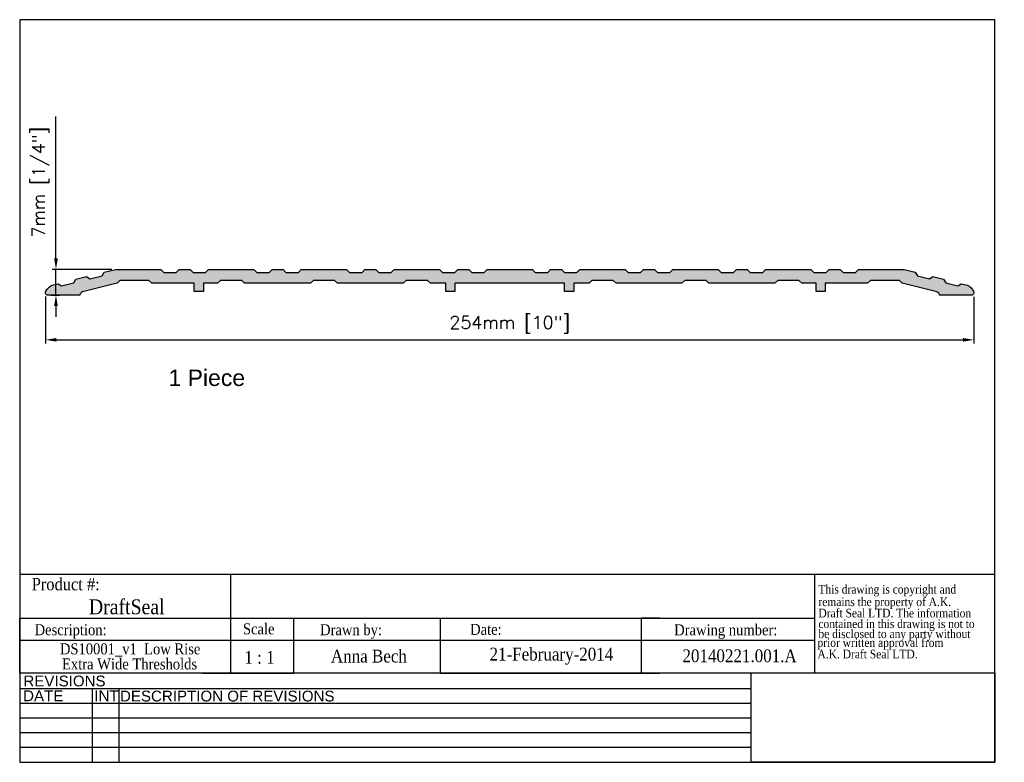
# Model space of a CAD drawing. Header units: millimetres. Extents: x 2362 to 2631, y 15 to 219.
import ezdxf
from ezdxf.enums import TextEntityAlignment as Align

# ---------------------------------------------------------------- set-up
doc = ezdxf.new("R2010")
doc.units = ezdxf.units.MM
doc.header["$MEASUREMENT"] = 0
doc.layers.add('AM_5', color=3, linetype='Continuous', lineweight=25)
doc.layers.add('BORDER', color=7, linetype='Continuous', lineweight=25)
doc.layers.add('FRAME', color=7, linetype='Continuous')
doc.styles.add('DS GROUP', font='arial.ttf')
doc.styles.get("Standard").update_dxf_attribs({"font": 'ROMANS.SHX'})
doc.styles.add('TAG', font='GARA.TTF')
doc.dimstyles.new('AM_ISO$0', dxfattribs={"dimtxt": 1.5, "dimasz": 1.5, "dimexe": 1, "dimexo": 1, "dimgap": 1.5, "dimtad": 1, "dimdec": 0, "dimdsep": 46, "dimtxsty": 'Standard', "dimcen": 0, "dimclrd": 256, "dimclre": 256, "dimclrt": 2, "dimadec": 0, "dimazin": 2, "dimtp": 0.1, "dimtm": 0.1, "dimtfac": 0.71, "dimtdec": 0, "dimtmove": 0, "dimatfit": 3, "dimfxl": 1, "dimlwd": -1, "dimlwe": -1, "dimarcsym": 1})
picture_1 = doc.add_image_def('image1.bmp', size_in_pixel=(901, 331))

# ---------------------------------------------------------------- blocks, each defined once
blk = doc.blocks.new('A$C08671A0E')
at = {"layer": 'FRAME', "style": 'TAG'}
for s, p in [('This drawing is copyright and', (14.82235561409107, -52.33811965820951)), ('remains the property of A.K.', (14.82235561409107, -101.4563565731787)), ('Draft Seal LTD. The information', (14.82235561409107, -145.6627890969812)), ('contained in this drawing is not to  ', (14.82235561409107, -187.4132979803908)), ('be disclosed to any party without ', (14.82235561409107, -226.7078832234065)), (' prior written approval from', (0, -261.2234074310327)), (' A.K. Draft Seal LTD.', (0, -306.093578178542))]:
    blk.add_text(s, height=33.81873376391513, dxfattribs=at).set_placement(p)
blk = doc.blocks.new('*D465')
at = {"layer": 'AM_5', "linetype": 'ByBlock', "transparency": 16777216}
for p, q in [((2369.109140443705, 142.7937752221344), (2369.109140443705, 129.9078929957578)), ((2623.092754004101, 142.6668188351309), (2623.092754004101, 129.9078929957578)), ((2372.109140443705, 130.9078929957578), (2620.092754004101, 130.9078929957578))]:
    blk.add_line(p, q, dxfattribs=at)
at = {"layer": 'AM_5', "transparency": 16777216}
for points in [[(2372.109140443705, 131.4078929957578), (2372.109140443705, 130.4078929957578), (2369.109140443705, 130.9078929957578)], [(2620.092754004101, 131.4078929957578), (2620.092754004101, 130.4078929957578), (2623.092754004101, 130.9078929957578)]]:
    blk.add_solid(points, dxfattribs=at)
at = {"layer": 'Defpoints', "color": 0, "transparency": 16777216}
for p in [(2369.109140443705, 143.7937752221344), (2623.092754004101, 143.6668188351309), (2623.092754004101, 130.9078929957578)]:
    blk.add_point(p, dxfattribs=at)
at = {"layer": 'AM_5', "color": 7, "transparency": 16777216, "insert": (2496.100947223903, 135.0745596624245), "char_height": 3.5, "attachment_point": 5}
blk.add_mtext('254mm [10"]', dxfattribs=at)
blk = doc.blocks.new('*D466')
at = {"layer": 'AM_5', "linetype": 'ByBlock', "transparency": 16777216}
for p, q in [((2371.978096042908, 153.166818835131), (2371.978096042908, 192.0001521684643)), ((2387.22617267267, 150.166818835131), (2370.978096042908, 150.166818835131)), ((2371.978096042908, 143.166818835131), (2371.978096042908, 150.166818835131)), ((2370.592754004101, 143.166818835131), (2372.978096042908, 143.166818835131)), ((2371.978096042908, 140.166818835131), (2371.978096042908, 137.166818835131))]:
    blk.add_line(p, q, dxfattribs=at)
at = {"layer": 'AM_5', "transparency": 16777216}
for points in [[(2371.478096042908, 153.166818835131), (2372.478096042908, 153.166818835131), (2371.978096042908, 150.166818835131)], [(2371.478096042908, 140.166818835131), (2372.478096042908, 140.166818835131), (2371.978096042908, 143.166818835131)]]:
    blk.add_solid(points, dxfattribs=at)
at = {"layer": 'Defpoints', "color": 0, "transparency": 16777216}
for p in [(2371.978096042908, 150.166818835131), (2388.22617267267, 150.166818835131), (2369.592754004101, 143.166818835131)]:
    blk.add_point(p, dxfattribs=at)
at = {"layer": 'AM_5', "color": 7, "transparency": 16777216, "insert": (2367.811429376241, 174.0834855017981), "char_height": 3.5, "attachment_point": 5, "rotation": 90}
blk.add_mtext('7mm [1/4"]', dxfattribs=at)

msp = doc.modelspace()

# ---------------------------------------------------------------- hatches: boundary and pattern name
h = msp.add_hatch(color=256)
edge = h.paths.add_edge_path()
edge.add_line((2384.584695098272, 148.434405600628), (2385.167394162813, 149.4041796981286))
edge.add_line((2385.167394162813, 149.4041796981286), (2388.22617267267, 150.166818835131))
edge.add_line((2388.22617267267, 150.166818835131), (2400.692754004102, 150.166818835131))
edge.add_line((2400.692754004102, 150.166818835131), (2401.492754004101, 149.366818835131))
edge.add_line((2401.492754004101, 149.366818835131), (2404.892754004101, 149.3668188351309))
edge.add_line((2404.892754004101, 149.3668188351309), (2405.692754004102, 150.166818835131))
edge.add_line((2405.692754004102, 150.166818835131), (2408.692754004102, 150.166818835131))
edge.add_line((2408.692754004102, 150.166818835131), (2409.492754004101, 149.366818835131))
edge.add_line((2409.492754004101, 149.366818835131), (2412.892754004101, 149.3668188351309))
edge.add_line((2412.892754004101, 149.3668188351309), (2413.692754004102, 150.166818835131))
edge.add_line((2413.692754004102, 150.166818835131), (2426.092754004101, 150.166818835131))
edge.add_line((2426.092754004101, 150.166818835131), (2426.892754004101, 149.366818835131))
edge.add_line((2426.892754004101, 149.366818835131), (2430.292754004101, 149.366818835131))
edge.add_line((2430.292754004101, 149.366818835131), (2431.092754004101, 150.166818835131))
edge.add_line((2431.092754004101, 150.166818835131), (2434.092754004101, 150.166818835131))
edge.add_line((2434.092754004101, 150.166818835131), (2434.892754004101, 149.366818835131))
edge.add_line((2434.892754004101, 149.366818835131), (2438.292754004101, 149.366818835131))
edge.add_line((2438.292754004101, 149.366818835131), (2439.092754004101, 150.166818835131))
edge.add_line((2439.092754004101, 150.166818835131), (2451.492754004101, 150.166818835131))
edge.add_line((2451.492754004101, 150.166818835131), (2452.292754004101, 149.366818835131))
edge.add_line((2452.292754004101, 149.366818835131), (2455.692754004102, 149.366818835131))
edge.add_line((2455.692754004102, 149.366818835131), (2456.492754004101, 150.166818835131))
edge.add_line((2456.492754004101, 150.166818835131), (2459.492754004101, 150.166818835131))
edge.add_line((2459.492754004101, 150.166818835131), (2460.292754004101, 149.3668188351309))
edge.add_line((2460.292754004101, 149.3668188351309), (2463.692754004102, 149.366818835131))
edge.add_line((2463.692754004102, 149.366818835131), (2464.492754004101, 150.166818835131))
edge.add_line((2464.492754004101, 150.166818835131), (2476.892754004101, 150.166818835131))
edge.add_line((2476.892754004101, 150.166818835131), (2477.692754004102, 149.3668188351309))
edge.add_line((2477.692754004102, 149.3668188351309), (2481.092754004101, 149.366818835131))
edge.add_line((2481.092754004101, 149.366818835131), (2481.892754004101, 150.166818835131))
edge.add_line((2481.892754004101, 150.166818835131), (2484.892754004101, 150.166818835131))
edge.add_line((2484.892754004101, 150.166818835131), (2485.692754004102, 149.3668188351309))
edge.add_line((2485.692754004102, 149.3668188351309), (2489.092754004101, 149.366818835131))
edge.add_line((2489.092754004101, 149.366818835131), (2489.892754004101, 150.166818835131))
edge.add_line((2489.892754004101, 150.166818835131), (2496.092754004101, 150.166818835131))
edge.add_line((2496.092754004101, 150.166818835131), (2502.292754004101, 150.166818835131))
edge.add_line((2502.292754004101, 150.166818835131), (2503.092754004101, 149.366818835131))
edge.add_line((2503.092754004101, 149.366818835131), (2506.492754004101, 149.3668188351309))
edge.add_line((2506.492754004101, 149.3668188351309), (2507.292754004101, 150.166818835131))
edge.add_line((2507.292754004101, 150.166818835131), (2510.292754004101, 150.166818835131))
edge.add_line((2510.292754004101, 150.166818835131), (2511.092754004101, 149.366818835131))
edge.add_line((2511.092754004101, 149.366818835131), (2514.492754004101, 149.3668188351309))
edge.add_line((2514.492754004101, 149.3668188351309), (2515.292754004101, 150.166818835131))
edge.add_line((2515.292754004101, 150.166818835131), (2527.692754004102, 150.166818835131))
edge.add_line((2527.692754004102, 150.166818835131), (2528.492754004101, 149.366818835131))
edge.add_line((2528.492754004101, 149.366818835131), (2531.892754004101, 149.3668188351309))
edge.add_line((2531.892754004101, 149.3668188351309), (2532.692754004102, 150.166818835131))
edge.add_line((2532.692754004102, 150.166818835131), (2535.692754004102, 150.166818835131))
edge.add_line((2535.692754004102, 150.166818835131), (2536.492754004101, 149.366818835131))
edge.add_line((2536.492754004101, 149.366818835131), (2539.892754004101, 149.366818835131))
edge.add_line((2539.892754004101, 149.366818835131), (2540.692754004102, 150.166818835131))
edge.add_line((2540.692754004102, 150.166818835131), (2553.092754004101, 150.166818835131))
edge.add_line((2553.092754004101, 150.166818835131), (2553.892754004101, 149.366818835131))
edge.add_line((2553.892754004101, 149.366818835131), (2557.292754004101, 149.366818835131))
edge.add_line((2557.292754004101, 149.366818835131), (2558.092754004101, 150.166818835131))
edge.add_line((2558.092754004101, 150.166818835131), (2561.092754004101, 150.166818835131))
edge.add_line((2561.092754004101, 150.166818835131), (2561.892754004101, 149.366818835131))
edge.add_line((2561.892754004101, 149.366818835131), (2565.292754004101, 149.366818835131))
edge.add_line((2565.292754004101, 149.366818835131), (2566.092754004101, 150.166818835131))
edge.add_line((2566.092754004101, 150.166818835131), (2578.492754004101, 150.166818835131))
edge.add_line((2578.492754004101, 150.166818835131), (2579.292754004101, 149.3668188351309))
edge.add_line((2579.292754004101, 149.3668188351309), (2582.692754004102, 149.366818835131))
edge.add_line((2582.692754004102, 149.366818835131), (2583.492754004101, 150.166818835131))
edge.add_line((2583.492754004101, 150.166818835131), (2586.492754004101, 150.166818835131))
edge.add_line((2586.492754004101, 150.166818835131), (2587.292754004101, 149.3668188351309))
edge.add_line((2587.292754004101, 149.3668188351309), (2590.692754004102, 149.366818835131))
edge.add_line((2590.692754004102, 149.366818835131), (2591.492754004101, 150.166818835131))
edge.add_line((2591.492754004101, 150.166818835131), (2603.959335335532, 150.166818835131))
edge.add_line((2603.959335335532, 150.166818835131), (2607.01811384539, 149.4041796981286))
edge.add_line((2607.01811384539, 149.4041796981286), (2607.600812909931, 148.434405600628))
edge.add_line((2607.600812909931, 148.434405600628), (2610.899818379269, 147.6118711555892))
edge.add_line((2610.899818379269, 147.6118711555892), (2611.86959247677, 148.1945702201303))
edge.add_line((2611.86959247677, 148.1945702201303), (2614.780479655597, 147.4688045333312))
edge.add_line((2614.780479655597, 147.4688045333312), (2615.363178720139, 146.4990304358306))
edge.add_line((2615.363178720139, 146.4990304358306), (2618.662184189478, 145.6764959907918))
edge.add_line((2618.662184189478, 145.6764959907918), (2619.631958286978, 146.2591950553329))
edge.add_line((2619.631958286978, 146.2591950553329), (2620.90045188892, 145.9429240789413))
edge.add_arc((2620.174686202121, 143.0320369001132), 3.000000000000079, 14.709171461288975, 76.00000000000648, ccw=False)
edge.add_arc((2622.592754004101, 143.6668188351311), 0.500000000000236, -90, 14.709171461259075, ccw=False)
edge.add_line((2622.592754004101, 143.166818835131), (2613.692754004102, 143.166818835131))
edge.add_arc((2612.700778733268, 143.0403867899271), 1.000000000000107, 7.263462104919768, 76.00000000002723)
edge.add_line((2612.942700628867, 144.0106825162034), (2603.492754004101, 146.366818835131))
edge.add_line((2603.492754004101, 146.366818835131), (2602.692754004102, 147.166818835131))
edge.add_line((2602.692754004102, 147.166818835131), (2594.792754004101, 147.166818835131))
edge.add_line((2594.792754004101, 147.166818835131), (2593.992754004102, 146.366818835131))
edge.add_line((2593.992754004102, 146.366818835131), (2582.392754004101, 146.366818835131))
edge.add_line((2582.392754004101, 146.366818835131), (2582.392754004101, 144.166818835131))
edge.add_line((2582.392754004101, 144.166818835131), (2579.892754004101, 144.166818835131))
edge.add_line((2579.892754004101, 144.166818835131), (2579.892754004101, 146.366818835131))
edge.add_line((2579.892754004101, 146.366818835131), (2575.992754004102, 146.366818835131))
edge.add_line((2575.992754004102, 146.366818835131), (2575.192754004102, 147.166818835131))
edge.add_line((2575.192754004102, 147.166818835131), (2569.392754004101, 147.166818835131))
edge.add_line((2569.392754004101, 147.166818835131), (2568.592754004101, 146.3668188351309))
edge.add_line((2568.592754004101, 146.3668188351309), (2550.592754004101, 146.366818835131))
edge.add_line((2550.592754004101, 146.366818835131), (2549.792754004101, 147.166818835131))
edge.add_line((2549.792754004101, 147.166818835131), (2543.992754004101, 147.166818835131))
edge.add_line((2543.992754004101, 147.166818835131), (2543.192754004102, 146.366818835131))
edge.add_line((2543.192754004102, 146.366818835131), (2525.192754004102, 146.366818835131))
edge.add_line((2525.192754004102, 146.366818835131), (2524.392754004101, 147.166818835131))
edge.add_line((2524.392754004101, 147.166818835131), (2518.592754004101, 147.166818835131))
edge.add_line((2518.592754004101, 147.166818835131), (2517.792754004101, 146.366818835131))
edge.add_line((2517.792754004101, 146.366818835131), (2513.592754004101, 146.366818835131))
edge.add_line((2513.592754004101, 146.366818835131), (2513.592754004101, 144.166818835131))
edge.add_line((2513.592754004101, 144.166818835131), (2511.092754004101, 144.166818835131))
edge.add_line((2511.092754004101, 144.166818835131), (2511.092754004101, 146.366818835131))
edge.add_line((2511.092754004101, 146.366818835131), (2496.092754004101, 146.366818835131))
edge.add_line((2496.092754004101, 146.366818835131), (2481.092754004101, 146.366818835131))
edge.add_line((2481.092754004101, 146.366818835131), (2481.092754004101, 144.166818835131))
edge.add_line((2481.092754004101, 144.166818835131), (2478.592754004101, 144.166818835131))
edge.add_line((2478.592754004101, 144.166818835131), (2478.592754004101, 146.366818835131))
edge.add_line((2478.592754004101, 146.366818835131), (2474.392754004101, 146.366818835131))
edge.add_line((2474.392754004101, 146.366818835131), (2473.592754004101, 147.166818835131))
edge.add_line((2473.592754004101, 147.166818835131), (2467.792754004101, 147.166818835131))
edge.add_line((2467.792754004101, 147.166818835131), (2466.992754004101, 146.366818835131))
edge.add_line((2466.992754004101, 146.366818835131), (2448.992754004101, 146.366818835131))
edge.add_line((2448.992754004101, 146.366818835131), (2448.192754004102, 147.166818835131))
edge.add_line((2448.192754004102, 147.166818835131), (2442.392754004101, 147.166818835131))
edge.add_line((2442.392754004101, 147.166818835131), (2441.592754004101, 146.366818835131))
edge.add_line((2441.592754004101, 146.366818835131), (2423.592754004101, 146.3668188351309))
edge.add_line((2423.592754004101, 146.3668188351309), (2422.792754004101, 147.166818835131))
edge.add_line((2422.792754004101, 147.166818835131), (2416.992754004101, 147.166818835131))
edge.add_line((2416.992754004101, 147.166818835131), (2416.192754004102, 146.366818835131))
edge.add_line((2416.192754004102, 146.366818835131), (2412.292754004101, 146.366818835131))
edge.add_line((2412.292754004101, 146.366818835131), (2412.292754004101, 144.166818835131))
edge.add_line((2412.292754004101, 144.166818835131), (2409.792754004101, 144.166818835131))
edge.add_line((2409.792754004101, 144.166818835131), (2409.792754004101, 146.366818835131))
edge.add_line((2409.792754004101, 146.366818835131), (2398.192754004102, 146.366818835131))
edge.add_line((2398.192754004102, 146.366818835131), (2397.392754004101, 147.166818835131))
edge.add_line((2397.392754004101, 147.166818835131), (2389.492754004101, 147.166818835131))
edge.add_line((2389.492754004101, 147.166818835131), (2388.692754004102, 146.366818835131))
edge.add_line((2388.692754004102, 146.366818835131), (2379.242807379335, 144.0106825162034))
edge.add_arc((2379.484729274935, 143.0403867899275), 1.000000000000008, 104.0000000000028, 172.7365378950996)
edge.add_line((2378.492754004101, 143.166818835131), (2369.592754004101, 143.166818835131))
edge.add_arc((2369.592754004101, 143.666818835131), 0.4999999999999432, 165.2908285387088, 270, ccw=False)
edge.add_arc((2372.010821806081, 143.0320369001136), 2.999999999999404, 103.9999999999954, 165.2908285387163, ccw=False)
edge.add_line((2371.285056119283, 145.9429240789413), (2372.553549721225, 146.2591950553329))
edge.add_line((2372.553549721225, 146.2591950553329), (2373.523323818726, 145.6764959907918))
edge.add_line((2373.523323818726, 145.6764959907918), (2376.822329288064, 146.4990304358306))
edge.add_line((2376.822329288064, 146.4990304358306), (2377.405028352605, 147.4688045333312))
edge.add_line((2377.405028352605, 147.4688045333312), (2380.315915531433, 148.1945702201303))
edge.add_line((2380.315915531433, 148.1945702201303), (2381.285689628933, 147.6118711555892))
edge.add_line((2381.285689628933, 147.6118711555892), (2384.584695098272, 148.434405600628))

# ---------------------------------------------------------------- linework, layer by layer
for p, q in [((2362.056964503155, 66.7850771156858), (2579.510034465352, 66.7850771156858)), ((2419.684466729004, 66.78507711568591), (2419.684466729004, 54.7343335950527)), ((2579.510034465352, 66.7850771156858), (2579.510034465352, 39.73433359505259)), ((2362.056964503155, 39.7343335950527), (2362.056964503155, 54.7343335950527)), ((2362.056964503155, 54.7343335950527), (2579.510034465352, 54.7343335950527)), ((2362.056964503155, 54.7343335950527), (2362.056964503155, 49.7343335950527)), ((2362.056964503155, 54.7343335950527), (2362.056964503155, 48.7343335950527)), ((2362.056964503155, 54.7343335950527), (2412.056964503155, 54.7343335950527)), ((2419.684466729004, 54.7343335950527), (2419.684466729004, 39.7343335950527)), ((2437.056964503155, 39.7343335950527), (2437.056964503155, 54.7343335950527)), ((2437.056964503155, 54.7343335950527), (2477.056964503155, 54.7343335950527)), ((2477.056964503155, 54.7343335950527), (2477.056964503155, 39.7343335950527)), ((2537.056964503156, 54.7343335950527), (2532.056964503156, 54.7343335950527)), ((2532.056964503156, 54.7343335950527), (2532.056964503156, 39.7343335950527)), ((2362.056964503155, 48.7343335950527), (2362.056964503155, 50.2343335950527)), ((2362.056964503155, 48.7343335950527), (2579.510034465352, 48.7343335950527)), ((2362.056964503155, 39.7343335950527), (2362.056964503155, 42.7343335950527)), ((2412.056964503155, 39.7343335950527), (2437.056964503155, 39.7343335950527)), ((2477.056964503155, 39.7343335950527), (2537.056964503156, 39.7343335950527))]:
    msp.add_line(p, q)
msp.add_lwpolyline([(2384.584695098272, 148.434405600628), (2385.167394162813, 149.4041796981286), (2388.22617267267, 150.166818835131), (2400.692754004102, 150.166818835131), (2401.492754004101, 149.366818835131), (2404.892754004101, 149.3668188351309), (2405.692754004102, 150.166818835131), (2408.692754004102, 150.166818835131), (2409.492754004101, 149.366818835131), (2412.892754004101, 149.3668188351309), (2413.692754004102, 150.166818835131), (2426.092754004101, 150.166818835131), (2426.892754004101, 149.366818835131), (2430.292754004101, 149.366818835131), (2431.092754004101, 150.166818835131), (2434.092754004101, 150.166818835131), (2434.892754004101, 149.366818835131), (2438.292754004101, 149.366818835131), (2439.092754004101, 150.166818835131), (2451.492754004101, 150.166818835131), (2452.292754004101, 149.366818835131), (2455.692754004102, 149.366818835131), (2456.492754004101, 150.166818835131), (2459.492754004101, 150.166818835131), (2460.292754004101, 149.3668188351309), (2463.692754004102, 149.366818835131), (2464.492754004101, 150.166818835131), (2476.892754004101, 150.166818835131), (2477.692754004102, 149.3668188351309), (2481.092754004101, 149.366818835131), (2481.892754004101, 150.166818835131), (2484.892754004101, 150.166818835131), (2485.692754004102, 149.3668188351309), (2489.092754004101, 149.366818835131), (2489.892754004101, 150.166818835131), (2496.092754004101, 150.166818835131), (2502.292754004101, 150.166818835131), (2503.092754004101, 149.366818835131), (2506.492754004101, 149.3668188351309), (2507.292754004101, 150.166818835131), (2510.292754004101, 150.166818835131), (2511.092754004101, 149.366818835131), (2514.492754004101, 149.3668188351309), (2515.292754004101, 150.166818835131), (2527.692754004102, 150.166818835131), (2528.492754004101, 149.366818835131), (2531.892754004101, 149.3668188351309), (2532.692754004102, 150.166818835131), (2535.692754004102, 150.166818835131), (2536.492754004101, 149.366818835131), (2539.892754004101, 149.366818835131), (2540.692754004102, 150.166818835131), (2553.092754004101, 150.166818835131), (2553.892754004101, 149.366818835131), (2557.292754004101, 149.366818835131), (2558.092754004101, 150.166818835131), (2561.092754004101, 150.166818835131), (2561.892754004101, 149.366818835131), (2565.292754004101, 149.366818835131), (2566.092754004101, 150.166818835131), (2578.492754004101, 150.166818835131), (2579.292754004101, 149.3668188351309), (2582.692754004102, 149.366818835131), (2583.492754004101, 150.166818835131), (2586.492754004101, 150.166818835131), (2587.292754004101, 149.3668188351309), (2590.692754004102, 149.366818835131), (2591.492754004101, 150.166818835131), (2603.959335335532, 150.166818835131), (2607.01811384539, 149.4041796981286), (2607.600812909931, 148.434405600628), (2610.899818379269, 147.6118711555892), (2611.86959247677, 148.1945702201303), (2614.780479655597, 147.4688045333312), (2615.363178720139, 146.4990304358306), (2618.662184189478, 145.6764959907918), (2619.631958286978, 146.2591950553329), (2620.90045188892, 145.9429240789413, -0.2739950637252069), (2623.076367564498, 143.7937752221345, -0.4915688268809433), (2622.592754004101, 143.166818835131), (2613.692754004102, 143.166818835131, 0.3092482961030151), (2612.942700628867, 144.0106825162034), (2603.492754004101, 146.366818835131), (2602.692754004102, 147.166818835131), (2594.792754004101, 147.166818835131), (2593.992754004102, 146.366818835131), (2582.392754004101, 146.366818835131), (2582.392754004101, 144.166818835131), (2579.892754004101, 144.166818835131), (2579.892754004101, 146.366818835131), (2575.992754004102, 146.366818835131), (2575.192754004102, 147.166818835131), (2569.392754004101, 147.166818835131), (2568.592754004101, 146.3668188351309), (2550.592754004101, 146.366818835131), (2549.792754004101, 147.166818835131), (2543.992754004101, 147.166818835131), (2543.192754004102, 146.366818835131), (2525.192754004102, 146.366818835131), (2524.392754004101, 147.166818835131), (2518.592754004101, 147.166818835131), (2517.792754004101, 146.366818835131), (2513.592754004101, 146.366818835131), (2513.592754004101, 144.166818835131), (2511.092754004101, 144.166818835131), (2511.092754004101, 146.366818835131), (2496.092754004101, 146.366818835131), (2481.092754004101, 146.366818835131), (2481.092754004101, 144.166818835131), (2478.592754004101, 144.166818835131), (2478.592754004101, 146.366818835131), (2474.392754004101, 146.366818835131), (2473.592754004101, 147.166818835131), (2467.792754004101, 147.166818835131), (2466.992754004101, 146.366818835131), (2448.992754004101, 146.366818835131), (2448.192754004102, 147.166818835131), (2442.392754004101, 147.166818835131), (2441.592754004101, 146.366818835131), (2423.592754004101, 146.3668188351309), (2422.792754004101, 147.166818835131), (2416.992754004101, 147.166818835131), (2416.192754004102, 146.366818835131), (2412.292754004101, 146.366818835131), (2412.292754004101, 144.166818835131), (2409.792754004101, 144.166818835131), (2409.792754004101, 146.366818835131), (2398.192754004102, 146.366818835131), (2397.392754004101, 147.166818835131), (2389.492754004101, 147.166818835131), (2388.692754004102, 146.366818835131), (2379.242807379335, 144.0106825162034, 0.3092482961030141), (2378.492754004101, 143.166818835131), (2369.592754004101, 143.166818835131, -0.4915688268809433), (2369.109140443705, 143.7937752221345, -0.2739950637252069), (2371.285056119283, 145.9429240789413), (2372.553549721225, 146.2591950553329), (2373.523323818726, 145.6764959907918), (2376.822329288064, 146.4990304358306), (2377.405028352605, 147.4688045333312), (2380.315915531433, 148.1945702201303), (2381.285689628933, 147.6118711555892)], format="xyb", close=True)
at = {"layer": 'BORDER'}
for p, q in [((2362.056964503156, 218.5049618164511), (2362.056964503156, 15.30496181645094)), ((2628.756964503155, 218.5049618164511), (2362.056964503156, 218.5049618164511)), ((2628.756964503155, 15.30496181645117), (2628.756964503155, 218.5049618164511)), ((2579.510034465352, 66.7850771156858), (2628.756964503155, 66.7850771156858)), ((2628.756964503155, 39.7343335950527), (2362.056964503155, 39.7343335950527)), ((2562.139669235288, 35.41916478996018), (2362.056964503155, 35.41916478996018)), ((2381.927097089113, 35.41916478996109), (2381.927097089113, 15.30496181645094)), ((2389.144125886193, 35.41916478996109), (2389.144125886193, 15.30496181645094)), ((2562.139669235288, 31.39632419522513), (2362.056964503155, 31.39632419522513)), ((2562.139669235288, 27.37348360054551), (2362.056964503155, 27.37348360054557)), ((2562.139669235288, 23.35064300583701), (2362.056964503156, 23.3506430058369)), ((2562.139669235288, 19.32780241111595), (2362.056964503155, 19.32780241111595)), ((2362.056964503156, 15.30496181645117), (2628.756964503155, 15.30496181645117))]:
    msp.add_line(p, q, dxfattribs=at)
at = {"layer": 'FRAME', "color": 1}
for q in [(2562.139669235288, 39.7449116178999), (2562.139669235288, 39.73433359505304)]:
    msp.add_line((2562.139669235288, 15.30496181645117), q, dxfattribs=at)

# ---------------------------------------------------------------- block references
at = {"xscale": 0.06987750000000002, "yscale": 0.06987750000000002, "zscale": 0.06987750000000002}
msp.add_blockref('A$C08671A0E', (2579.510034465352, 65.13687947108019), dxfattribs=at)

# ---------------------------------------------------------------- texts
at = {"layer": 'BORDER', "attachment_point": 2, "style": 'DS GROUP'}
for s, width, insert, char_height in [('1 Piece', 103.860939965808, (2413.236514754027, 122.7745094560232), 4.5), ('REVISIONS', 20.38680124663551, (2374.315364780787, 39.03213209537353), 2.953125), ('DATE', 20.38680124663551, (2368.499329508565, 34.98762233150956), 2.953125), ('INT', 20.38680124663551, (2385.794444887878, 34.98762233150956), 2.953125), ('DESCRIPTION OF REVISIONS', 103.860939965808, (2418.835787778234, 34.90660090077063), 2.953125)]:
    msp.add_mtext_dynamic_manual_height_columns(s, width=width, gutter_width=7.5, heights=[0], dxfattribs=dict(at, insert=insert, char_height=char_height))
at = {"layer": 'FRAME', "style": 'TAG'}
for s, height, p in [('Product #:', 3.381873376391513, (2374.646226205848, 64.12526045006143)), ('DraftSeal', 4.069431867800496, (2391.340288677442, 57.98270514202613)), ('Description:', 3, (2375.983439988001, 51.10998512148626)), ('Drawn by:', 3, (2452.687189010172, 51.17699926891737)), ('Date:', 3, (2489.580982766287, 51.65726732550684)), ('Drawing number:', 3, (2555.199794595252, 51.15131051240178)), ('1 : 1', 3.5, (2427.653629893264, 43.99696271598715)), ('Anna Bech', 3.5, (2457.580101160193, 44.44393895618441)), ('21-February-2014', 3.5, (2507.499211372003, 44.43612063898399)), ('20140221.001.A', 3.5, (2558.978224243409, 44.44524200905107))]:
    msp.add_text(s, height=height, dxfattribs=at).set_placement(p, align=Align.MIDDLE)
msp.add_text('Scale', height=3, dxfattribs=at).set_placement((2423.126031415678, 50.32467136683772))
for s, p in [('DS10001_v1  Low Rise ', (2392.766098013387, 44.84441426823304)), ('Extra Wide Thresholds', (2392.109585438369, 40.72252904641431))]:
    msp.add_text(s, height=3, dxfattribs=at).set_placement(p, align=Align.CENTER)

# ---------------------------------------------------------------- dimensions: what is measured, and where the dimension line sits
at = {"layer": 'AM_5'}
dim = msp.add_linear_dim(base=(2371.978096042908, 150.166818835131), p1=(2369.592754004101, 143.166818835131), p2=(2388.22617267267, 150.166818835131), angle=90, dimstyle='AM_ISO$0', override={"dimtxt": 3.5, "dimasz": 3, "dimdec": 1, "dimpost": '<>mm', "dimclrt": 7}, dxfattribs=at)
dim.commit()
dim.dimension.update_dxf_attribs({"geometry": '*D466', "text_midpoint": (2371.978096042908, 174.0834855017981), "dimtype": 160})
dim = msp.add_linear_dim(base=(2623.092754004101, 130.9078929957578), p1=(2369.109140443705, 143.7937752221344), p2=(2623.092754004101, 143.6668188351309), dimstyle='AM_ISO$0', override={"dimtxt": 3.5, "dimasz": 3, "dimdec": 1, "dimpost": '<>mm', "dimclrt": 7}, dxfattribs=at)
dim.commit()
dim.dimension.update_dxf_attribs({"geometry": '*D465', "text_midpoint": (2496.100947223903, 130.9078929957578), "dimtype": 160})

# ---------------------------------------------------------------- pictures from other files: only their frames are drawn
image = msp.add_image(picture_1, insert=(2562.139669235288, 15.30496181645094), size_in_units=(66.61729526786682, 24.4731684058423))
image.dxf.flags = 7

doc.saveas('drawing.dxf')
